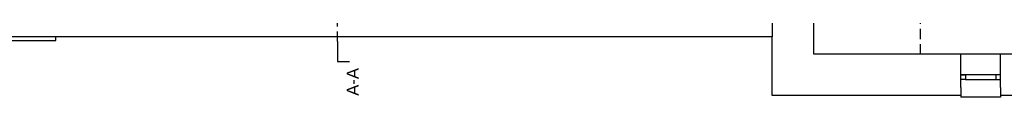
# Model space of a CAD drawing. Header units: inches. Extents: x 18535 to 24863, y 1480 to 5771.
# Tile 2 of 11: x 21196 to 22434, y 2127 to 2210. Entities that reach past the tile are written whole.
import ezdxf

# ---------------------------------------------------------------- set-up
doc = ezdxf.new("R2010")
doc.units = ezdxf.units.IN
doc.header["$MEASUREMENT"] = 0
doc.linetypes.add('DASHED', pattern=[19.05, 12.7, -6.35])
for name, color, linetype in [('AA_OPIS PZT', 7, 'Continuous'), ('AA_PRZ SCIANY ISTNIEJĄCE', 7, 'Continuous'), ('AA_PRZ_SCIANY_030', 7, 'Continuous'), ('AA_PRZERYWANE', 7, 'Continuous'), ('AA_STOLARKA DRZW_009', 7, 'Continuous'), ('AA_WIDOK_009', 7, 'Continuous')]:
    doc.layers.add(name, color=color, linetype=linetype)
doc.styles.get("Standard").update_dxf_attribs({"font": 'txt', "bigfont": 'BIGFONT.SHX'})

msp = doc.modelspace()

# ---------------------------------------------------------------- linework, layer by layer
at = {"layer": 'AA_PRZ SCIANY ISTNIEJĄCE', "color": 252, "linetype": 'Continuous'}
for p, q in [((21595.7, 2196.4), (21595.7, 2171.4)), ((21595.7, 2171.4), (21610.7, 2171.4))]:
    msp.add_line(p, q, dxfattribs=at)
at = {"layer": 'AA_PRZ_SCIANY_030', "color": 1, "linetype": 'Continuous'}
for p, q in [((22142.3, 2775.4), (22142.3, 2202.6)), ((22194.3, 2180.6), (22194.3, 2236.6)), ((22142.3, 2202.6), (21166.3, 2202.6)), ((22142.3, 2128.6), (22142.3, 2202.6)), ((22379.4, 2180.6), (22194.3, 2180.6)), ((22379.4, 2154.6), (22379.4, 2180.6)), ((22569.3, 2180.6), (22429.4, 2180.6)), ((22429.4, 2154.6), (22429.4, 2180.6)), ((22379.4, 2148.6), (22379.4, 2154.6)), ((22379.4, 2154.6), (22379.4, 2154.6)), ((22429.4, 2148.6), (22429.4, 2154.6)), ((22429.4, 2154.6), (22429.4, 2154.6)), ((22379.4, 2138.6), (22379.4, 2148.6)), ((22429.4, 2138.6), (22429.4, 2148.6)), ((22379.4, 2138.6), (22379.4, 2138.6)), ((22379.4, 2138.6), (22379.4, 2128.6)), ((22429.4, 2138.6), (22429.4, 2138.6)), ((22429.4, 2138.6), (22429.4, 2128.6)), ((22379.3, 2128.6), (22142.3, 2128.6)), ((22569.3, 2128.6), (22429.4, 2128.6))]:
    msp.add_line(p, q, dxfattribs=at)
at = {"layer": 'AA_PRZERYWANE', "color": 2, "linetype": 'DASHED'}
msp.add_line((22328.7, 2180.6), (22328.7, 2688.6), dxfattribs=at)
at = {"layer": 'AA_STOLARKA DRZW_009', "color": 2, "linetype": 'Continuous'}
for p, q in [((22429.4, 2154.6), (22379.4, 2154.6)), ((22379.4, 2148.6), (22379.4, 2154.6)), ((22379.4, 2154.6), (22385.4, 2154.6)), ((22385.4, 2154.6), (22385.4, 2148.6)), ((22429.4, 2154.6), (22423.4, 2154.6)), ((22423.4, 2154.6), (22423.4, 2148.6)), ((22429.4, 2148.6), (22429.4, 2154.6)), ((22385.4, 2148.6), (22379.4, 2148.6)), ((22385.4, 2148.6), (22423.4, 2148.6)), ((22423.4, 2148.6), (22429.4, 2148.6))]:
    msp.add_line(p, q, dxfattribs=at)
at = {"layer": 'AA_WIDOK_009', "color": 252, "linetype": 'DASHED'}
msp.add_line((21595.7, 2196.4), (21595.7, 3577.4), dxfattribs=at)
at = {"layer": 'AA_WIDOK_009', "color": 251, "linetype": 'Continuous'}
for p, q in [((21161.3, 2197.6), (21241.3, 2197.6)), ((21241.3, 2197.6), (21241.3, 2202.6)), ((22429.4, 2180.6), (22379.4, 2180.6)), ((22379.4, 2128.6), (22379.4, 2126.6)), ((22429.4, 2126.6), (22379.4, 2126.6)), ((22429.4, 2128.6), (22429.4, 2126.6))]:
    msp.add_line(p, q, dxfattribs=at)

# ---------------------------------------------------------------- texts
at = {"layer": 'AA_OPIS PZT', "color": 2, "insert": (21614.6, 2128.3), "char_height": 15, "attachment_point": 4, "rotation": 90}
msp.add_mtext('\\A1;{\\fArial Unicode MS Zachodni|b0|i0|c0|p34;A-A}', dxfattribs=at)

doc.saveas('drawing.dxf')
